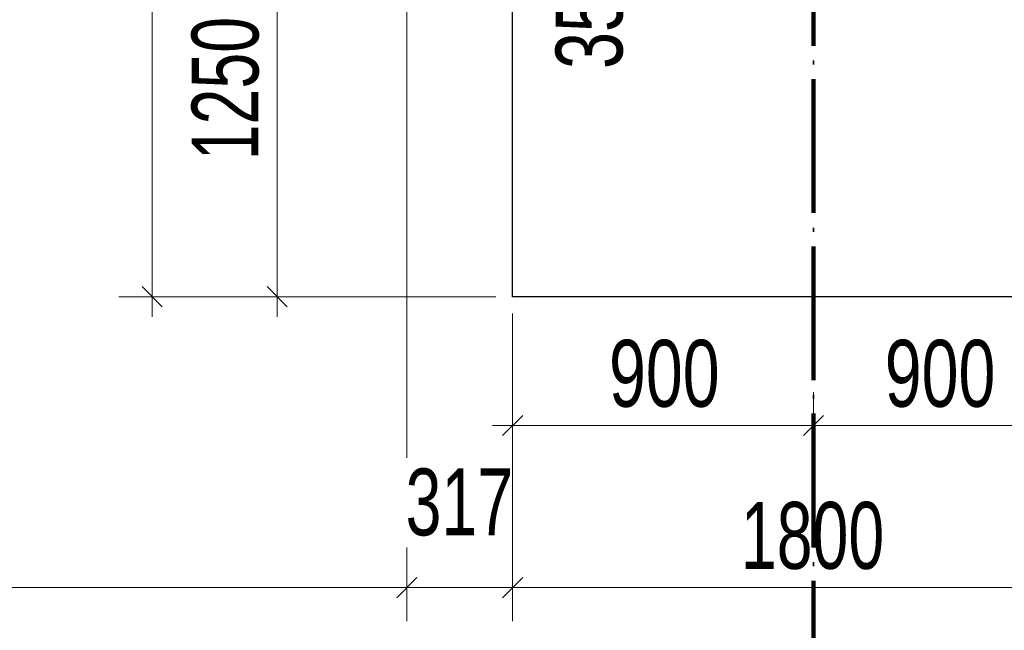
# Model space of a CAD drawing. Header units: millimetres. Extents: x 0 to 60000, y 0 to 29700.
# Tile 48 of 86: x 33876 to 36822, y 5027 to 6853. Entities that reach past the tile are written whole.
import ezdxf

# ---------------------------------------------------------------- set-up
doc = ezdxf.new("R2010")
doc.units = ezdxf.units.MM
doc.linetypes.add('STRICHPUNKT2_S11', pattern=[500, 400, -50, 0, -50])
doc.linetypes.add('STRICHPUNKT2_S5', pattern=[1100, 800, -100, 100, -100])
for name, color, linetype, lineweight in [('Ogólne', 7, 'Continuous', 25), ('Osie', 30, 'STRICHPUNKT2_S5', 18), ('Standard', 7, 'Continuous', 25)]:
    doc.layers.add(name, color=color, linetype=linetype, lineweight=lineweight)
doc.styles.add('ARIAL', font='ARIAL.TTF')

msp = doc.modelspace()

# ---------------------------------------------------------------- linework, layer by layer
at = {"layer": 'Ogólne', "color": 4, "linetype": 'Continuous', "lineweight": 13, "transparency": 33554687}
for p, q in [((35034.5, 5542.6), (35034.5, 7074.8)), ((34302.5, 5994.8), (34242.5, 6054.8)), ((34676.9, 5994.8), (34616.9, 6054.8)), ((34272.5, 6024.8), (34172.5, 6024.8)), ((34272.5, 6024.8), (34372.5, 6024.8)), ((34272.5, 6024.8), (35301, 6024.8)), ((34272.5, 6024.8), (34272.5, 5964.8)), ((34646.9, 6024.8), (34546.9, 6024.8)), ((34646.9, 6024.8), (34746.9, 6024.8)), ((34646.9, 6024.8), (34646.9, 5964.8)), ((35351, 5154.7), (35351, 5974.8)), ((35351, 5542.6), (35351, 5974.8)), ((35351, 5639.3), (35351, 5739.3)), ((36251, 5639.3), (36251, 5739.3)), ((35321, 5609.4), (35381, 5669.3)), ((36221, 5609.4), (36281, 5669.3)), ((35351, 5639.3), (35291, 5639.3)), ((35351, 5639.3), (35351, 5539.3)), ((36251, 5639.3), (36251, 5539.3)), ((36251, 5639.3), (37151, 5639.3)), ((35034.5, 5154.7), (35034.5, 5274.7)), ((35351, 5154.7), (35351, 5274.7)), ((35034.5, 5154.7), (35034.5, 5254.7)), ((35351, 5154.7), (35351, 5254.7)), ((35351, 5154.7), (35351, 5254.7)), ((35004.5, 5124.7), (35064.5, 5184.6)), ((35321, 5124.7), (35381, 5184.6)), ((35321, 5124.7), (35381, 5184.6)), ((35034.5, 5154.7), (35034.5, 5054.7)), ((35034.5, 5154.7), (35351, 5154.7)), ((35351, 5154.7), (35291, 5154.7)), ((35351, 5154.7), (35351, 5054.7)), ((35351, 5154.7), (35351, 5054.7)), ((35351, 5154.7), (35411, 5154.7))]:
    msp.add_line(p, q, dxfattribs=at)
for points in [[(34272.5, 6024.8), (34272.5, 7648.8), (34272.5, 7648.8), (34272.5, 8724.8)], [(34646.9, 6024.8), (34646.9, 6316.7), (34646.9, 6316.7), (34646.9, 7274.8)], [(35351, 5639.3), (35645, 5639.3), (35645, 5639.3), (36251, 5639.3)], [(31384.5, 5154.7), (31482, 5154.7), (31482, 5154.7), (35034.5, 5154.7)], [(35351, 5154.7), (36046.3, 5154.7), (36046.3, 5154.7), (37151, 5154.7)]]:
    msp.add_lwpolyline(points, dxfattribs=at)
at = {"layer": 'Osie', "color": 1, "linetype": 'STRICHPUNKT2_S11', "lineweight": 140, "transparency": 33554687}
msp.add_line((36251, 4274.8), (36251, 25274.8), dxfattribs=at)
at = {"layer": 'Standard', "color": 3, "linetype": 'Continuous', "lineweight": 25, "transparency": 33554687}
for p, q in [((35351, 6024.8), (35351, 7124.8)), ((37151, 6024.8), (35351, 6024.8))]:
    msp.add_line(p, q, dxfattribs=at)

# ---------------------------------------------------------------- texts
at = {"layer": 'Ogólne', "color": 3, "linetype": 'Continuous', "lineweight": 25, "transparency": 33554687, "char_height": 200, "attachment_point": 7, "rotation": 90, "style": 'ARIAL'}
for s, insert, width in [('\\W0.71;350', (35682.4, 6705.8), 403.902), ('\\W0.69;1250', (34593.5, 6432.6), 513.243)]:
    msp.add_mtext(s, dxfattribs=dict(at, insert=insert, width=width))
at = {"layer": 'Ogólne', "color": 3, "linetype": 'Continuous', "lineweight": 25, "transparency": 33554687, "char_height": 200, "attachment_point": 7, "style": 'ARIAL'}
for s, insert, width in [('\\W0.71;900', (35639.3, 5692.8), 403.902), ('\\W0.71;900', (36464.3, 5692.8), 403.894), ('\\W0.69;317', (35030.8, 5308.2), 401.634), ('\\W0.69;1800', (36033.8, 5208.1), 513.25)]:
    msp.add_mtext(s, dxfattribs=dict(at, insert=insert, width=width))

doc.saveas('drawing.dxf')
